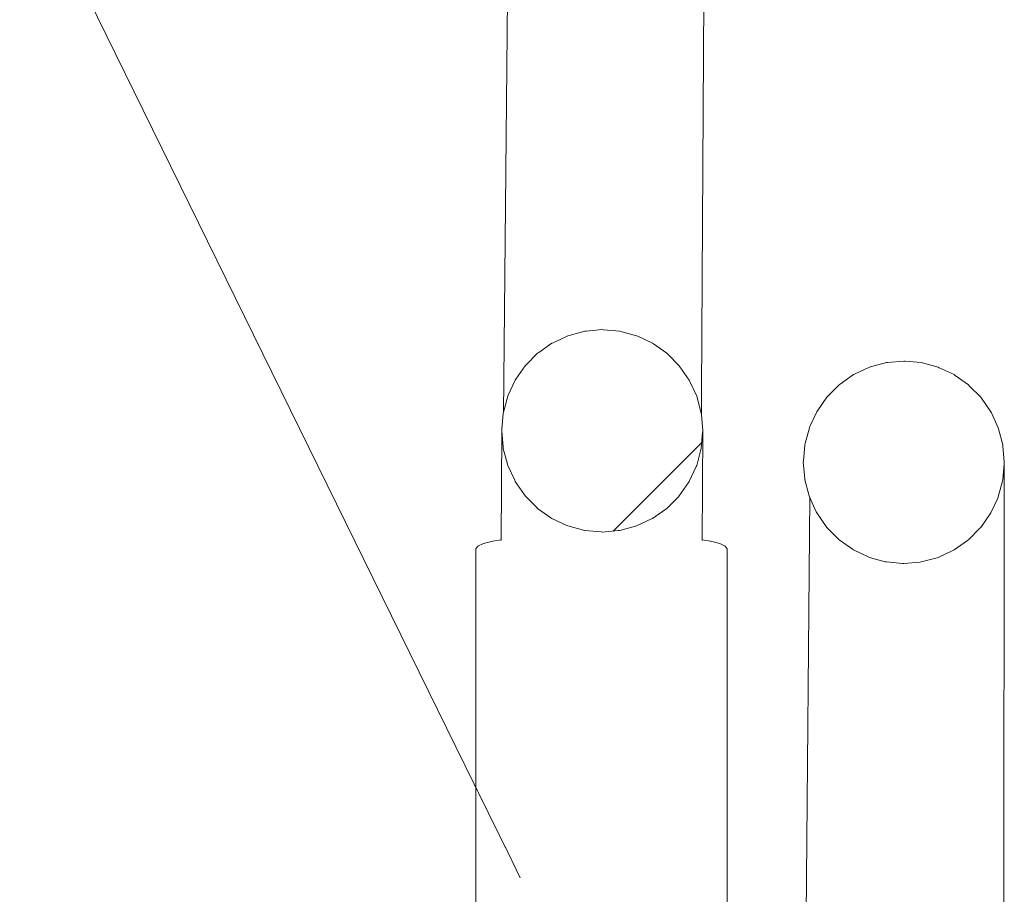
# Model space of a CAD drawing. Header units: millimetres. Extents: x 126830 to 197420, y -10585 to 21156.
# Tile 75 of 100: x 187652 to 187847, y 8903 to 9078. Entities that reach past the tile are written whole.
import ezdxf

# ---------------------------------------------------------------- set-up
doc = ezdxf.new("R2010")
doc.units = ezdxf.units.MM
doc.header["$MEASUREMENT"] = 0
doc.linetypes.add('Wipeout_Contour', pattern=[1000, 0, -1000])
for name, color, linetype in [('Popis', 7, 'Continuous'), ('Výplně - Povrchové', 7, 'Continuous'), ('Výplně – Řezové', 7, 'Continuous')]:
    doc.layers.add(name, color=color, linetype=linetype)

msp = doc.modelspace()

# ---------------------------------------------------------------- linework, layer by layer
at = {"color": 1, "linetype": 'Continuous', "lineweight": 13}
for p, q in [((187787.18, 8992.21), (187788.55, 9242.21)), ((187750.06, 9238.82), (187747.78, 8992.21)), ((187808.81, 8982.55), (187807.35, 8819.35))]:
    msp.add_line(p, q, dxfattribs=at)

# ---------------------------------------------------------------- wipeouts: each hides what was drawn before it
at = {"color": 254, "linetype": 'Wipeout_Contour', "lineweight": 0, "ltscale": 752003.476849}
msp.add_wipeout([(187786.17, 8988.6), (187786.27, 8988.82), (187786.15, 8967.18), (187786.15, 8967.16)], dxfattribs=at).dxf.layer = 'Výplně - Povrchové'
at = {"color": 254, "linetype": 'Wipeout_Contour', "lineweight": 0, "ltscale": 564171.687977}
msp.add_wipeout([(187847.48, 8989.2), (187847.48, 8842.71), (187847.35, 8819.35)], dxfattribs=at).dxf.layer = 'Výplně - Povrchové'
at = {"color": 254, "linetype": 'Wipeout_Contour', "lineweight": 0, "ltscale": 751858.613537}
msp.add_wipeout([(187750.06, 8985.86), (187750.16, 8985.64), (187750.04, 8964.17), (187750.03, 8964.19)], dxfattribs=at).dxf.layer = 'Výplně - Povrchové'
at = {"color": 254, "linetype": 'Wipeout_Contour', "lineweight": 0, "ltscale": 751996.964631}
msp.add_wipeout([(187784.8, 8985.64), (187784.68, 8964.17), (187784.67, 8964.16), (187784.66, 8985.44)], dxfattribs=at).dxf.layer = 'Výplně - Povrchové'
at = {"color": 254, "linetype": 'Wipeout_Contour', "lineweight": 0, "ltscale": 751866.033643}
msp.add_wipeout([(187752.02, 8982.96), (187752.16, 8982.76), (187752.04, 8961.51), (187752.03, 8961.53)], dxfattribs=at).dxf.layer = 'Výplně - Povrchové'
at = {"color": 254, "linetype": 'Wipeout_Contour', "lineweight": 0, "ltscale": 751988.091725}
msp.add_wipeout([(187782.8, 8982.76), (187782.68, 8961.51), (187782.67, 8961.5), (187782.63, 8982.59)], dxfattribs=at).dxf.layer = 'Výplně - Povrchové'
at = {"color": 254, "linetype": 'Wipeout_Contour', "lineweight": 0, "ltscale": 751875.074483}
msp.add_wipeout([(187754.45, 8980.45), (187754.62, 8980.28), (187754.51, 8959.24), (187754.49, 8959.25)], dxfattribs=at).dxf.layer = 'Výplně - Povrchové'
at = {"color": 254, "linetype": 'Wipeout_Contour', "lineweight": 0, "ltscale": 751977.575117}
msp.add_wipeout([(187780.33, 8980.28), (187780.22, 8959.24), (187780.2, 8959.23), (187780.14, 8980.14)], dxfattribs=at).dxf.layer = 'Výplně - Povrchové'
at = {"color": 254, "linetype": 'Wipeout_Contour', "lineweight": 0, "ltscale": 751885.900563}
msp.add_wipeout([(187757.48, 8978.26), (187757.37, 8957.4), (187757.35, 8957.41), (187757.28, 8978.4)], dxfattribs=at).dxf.layer = 'Výplně - Povrchové'
at = {"color": 254, "linetype": 'Wipeout_Contour', "lineweight": 0, "ltscale": 751898.118606}
msp.add_wipeout([(187760.42, 8976.88), (187760.64, 8976.78), (187760.53, 8956.05), (187760.5, 8956.06)], dxfattribs=at).dxf.layer = 'Výplně - Povrchové'
at = {"color": 254, "linetype": 'Wipeout_Contour', "lineweight": 0, "ltscale": 751965.663373}
msp.add_wipeout([(187777.48, 8978.26), (187777.37, 8957.4), (187777.34, 8957.39), (187777.26, 8978.16)], dxfattribs=at).dxf.layer = 'Výplně - Povrchové'
at = {"color": 254, "linetype": 'Wipeout_Contour', "lineweight": 0, "ltscale": 751911.326647}
msp.add_wipeout([(187763.77, 8975.93), (187764.01, 8975.87), (187763.89, 8955.23), (187763.87, 8955.24)], dxfattribs=at).dxf.layer = 'Výplně - Povrchové'
at = {"color": 254, "linetype": 'Wipeout_Contour', "lineweight": 0, "ltscale": 751925.108339}
msp.add_wipeout([(187767.24, 8975.58), (187767.48, 8975.56), (187767.37, 8954.96), (187767.34, 8954.97)], dxfattribs=at).dxf.layer = 'Výplně - Povrchové'
at = {"color": 254, "linetype": 'Wipeout_Contour', "lineweight": 0, "ltscale": 751939.037028}
msp.add_wipeout([(187770.71, 8975.85), (187770.95, 8975.87), (187770.84, 8955.23), (187770.81, 8955.23)], dxfattribs=at).dxf.layer = 'Výplně - Povrchové'
at = {"color": 254, "linetype": 'Wipeout_Contour', "lineweight": 0, "ltscale": 751952.691421}
msp.add_wipeout([(187774.32, 8976.78), (187774.21, 8956.05), (187774.18, 8956.05), (187774.09, 8976.72)], dxfattribs=at).dxf.layer = 'Výplně - Povrchové'
at = {"color": 254, "linetype": 'Wipeout_Contour', "lineweight": 0, "ltscale": 751949.995734}
msp.add_wipeout([(187792.35, 8972.21), (187792.35, 8142.67), (187791.97, 8142.67), (187791.97, 8972.74)], dxfattribs=at).dxf.layer = 'Výplně - Povrchové'

# ---------------------------------------------------------------- next in the draw order: linework, layer by layer
at = {"color": 1, "linetype": 'Continuous', "lineweight": 13}
msp.add_line((187847.46, 8989.2), (187847.35, 8819.35), dxfattribs=at)
at = {"color": 1, "linetype": 'Continuous', "lineweight": 13, "flags": 128}
msp.add_lwpolyline([(187847.46, 8989.2), (187847.18, 8985.94), (187847.11, 8985.71), (187846.27, 8982.55), (187846.17, 8982.33), (187844.8, 8979.37), (187844.66, 8979.17), (187842.8, 8976.49), (187842.63, 8976.32), (187840.34, 8974.01), (187840.14, 8973.87), (187837.48, 8971.99), (187837.26, 8971.89), (187834.32, 8970.51), (187834.09, 8970.45), (187830.95, 8969.6), (187830.71, 8969.58), (187827.48, 8969.29), (187827.24, 8969.31), (187824.01, 8969.6), (187823.77, 8969.66), (187820.64, 8970.51), (187820.42, 8970.61), (187817.48, 8971.99), (187817.28, 8972.13), (187814.62, 8974.01), (187814.45, 8974.18), (187812.16, 8976.49), (187812.02, 8976.69), (187810.16, 8979.37), (187810.06, 8979.59), (187808.69, 8982.55), (187808.62, 8982.79), (187807.78, 8985.94), (187807.76, 8986.19), (187807.48, 8989.44), (187807.5, 8989.68), (187807.78, 8992.94), (187807.85, 8993.18), (187808.69, 8996.33), (187808.79, 8996.55), (187810.16, 8999.51), (187810.3, 8999.72), (187812.16, 9002.39), (187812.33, 9002.57), (187814.62, 9004.87), (187814.83, 9005.02), (187817.48, 9006.89), (187817.7, 9006.99), (187820.64, 9008.37), (187820.88, 9008.44), (187824.01, 9009.28), (187824.25, 9009.31), (187827.48, 9009.59), (187827.73, 9009.57), (187830.95, 9009.28), (187831.19, 9009.22), (187834.32, 9008.38), (187834.54, 9008.27), (187837.48, 9006.89), (187837.68, 9006.75), (187840.34, 9004.88), (187840.51, 9004.7), (187842.8, 9002.39), (187842.94, 9002.19), (187844.8, 8999.52), (187844.9, 8999.29), (187846.27, 8996.33), (187846.34, 8996.1), (187847.18, 8992.94), (187847.2, 8992.7), (187847.48, 8989.44)], close=True, dxfattribs=at)

# ---------------------------------------------------------------- next in the draw order: wipeouts: each hides what was drawn before it
at = {"color": 254, "linetype": 'Wipeout_Contour', "lineweight": 0, "ltscale": 751849.840132}
msp.add_wipeout([(187747.78, 8992.21), (187747.66, 8970.43), (187747.66, 8970.45), (187747.76, 8992.46)], dxfattribs=at).dxf.layer = 'Výplně - Povrchové'
at = {"color": 254, "linetype": 'Wipeout_Contour', "lineweight": 0, "ltscale": 751947.044663}
msp.add_wipeout([(187791.97, 8972.74), (187791.97, 8142.67), (187790.85, 8142.67), (187790.85, 8973.25)], dxfattribs=at).dxf.layer = 'Výplně - Povrchové'

# ---------------------------------------------------------------- next in the draw order: linework, layer by layer
at = {"color": 1, "linetype": 'Continuous', "lineweight": 18}
for p, q in [((187792.35, 8972.21), (187791.97, 8972.74)), ((187792.35, 8142.67), (187792.35, 8972.21))]:
    msp.add_line(p, q, dxfattribs=at)

# ---------------------------------------------------------------- next in the draw order: wipeouts: each hides what was drawn before it
at = {"color": 254, "linetype": 'Wipeout_Contour', "lineweight": 0, "ltscale": 751849.351065}
msp.add_wipeout([(187747.48, 8995.71), (187747.76, 8992.46), (187747.66, 8970.45), (187747.36, 8973.88)], dxfattribs=at).dxf.layer = 'Výplně - Povrchové'
at = {"color": 254, "linetype": 'Wipeout_Contour', "lineweight": 0, "ltscale": 751941.170053}
msp.add_wipeout([(187790.85, 8973.25), (187790.85, 8142.67), (187789.01, 8142.67), (187789.01, 8973.74)], dxfattribs=at).dxf.layer = 'Výplně - Povrchové'

# ---------------------------------------------------------------- next in the draw order: linework, layer by layer
at = {"color": 1, "linetype": 'Continuous', "lineweight": 18}
msp.add_line((187791.97, 8972.74), (187790.85, 8973.25), dxfattribs=at)

# ---------------------------------------------------------------- next in the draw order: wipeouts: each hides what was drawn before it
at = {"color": 254, "linetype": 'Wipeout_Contour', "lineweight": 0, "ltscale": 751853.078821}
msp.add_wipeout([(187748.62, 8989.06), (187748.69, 8988.82), (187748.57, 8967.18), (187748.56, 8967.19)], dxfattribs=at).dxf.layer = 'Výplně - Povrchové'

# ---------------------------------------------------------------- next in the draw order: wipeouts: each hides what was drawn before it
at = {"color": 254, "linetype": 'Wipeout_Contour', "lineweight": 0, "ltscale": 939813.258181}
msp.add_wipeout([(187748.62, 8989.06), (187748.56, 8967.19), (187748.21, 8968.48), (187747.66, 8970.43), (187747.78, 8992.21)], dxfattribs=at).dxf.layer = 'Výplně - Povrchové'

# ---------------------------------------------------------------- next in the draw order: wipeouts: each hides what was drawn before it
at = {"color": 254, "linetype": 'Wipeout_Contour', "lineweight": 0, "ltscale": 751855.143766}
msp.add_wipeout([(187748.69, 8988.82), (187750.06, 8985.86), (187750.03, 8964.19), (187748.57, 8967.18)], dxfattribs=at).dxf.layer = 'Výplně - Povrchové'

# ---------------------------------------------------------------- next in the draw order: wipeouts: each hides what was drawn before it
at = {"color": 254, "linetype": 'Wipeout_Contour', "lineweight": 0, "ltscale": 939826.432415}
msp.add_wipeout([(187752.02, 8982.96), (187752.03, 8961.53), (187751.29, 8962.53), (187750.04, 8964.17), (187750.16, 8985.64)], dxfattribs=at).dxf.layer = 'Výplně - Povrchové'

# ---------------------------------------------------------------- next in the draw order: wipeouts: each hides what was drawn before it
at = {"color": 254, "linetype": 'Wipeout_Contour', "lineweight": 0, "ltscale": 751869.909155}
msp.add_wipeout([(187754.49, 8959.25), (187752.04, 8961.51), (187752.16, 8982.76), (187754.45, 8980.45)], dxfattribs=at).dxf.layer = 'Výplně - Povrchové'

# ---------------------------------------------------------------- next in the draw order: wipeouts: each hides what was drawn before it
at = {"color": 254, "linetype": 'Wipeout_Contour', "lineweight": 0, "ltscale": 939848.954163}
msp.add_wipeout([(187757.28, 8978.4), (187757.35, 8957.41), (187754.86, 8959.02), (187754.51, 8959.24), (187754.62, 8980.28)], dxfattribs=at).dxf.layer = 'Výplně - Povrchové'

# ---------------------------------------------------------------- next in the draw order: wipeouts: each hides what was drawn before it
at = {"color": 254, "linetype": 'Wipeout_Contour', "lineweight": 0, "ltscale": 939864.138337}
msp.add_wipeout([(187760.42, 8976.88), (187760.5, 8956.06), (187758.82, 8956.8), (187757.37, 8957.4), (187757.48, 8978.26)], dxfattribs=at).dxf.layer = 'Výplně - Povrchové'
at = {"color": 254, "linetype": 'Wipeout_Contour', "lineweight": 0, "ltscale": 5262344.701453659}
msp.add_wipeout([(187754.86, 8959.02), (187754.86, 8428.69), (187754.49, 8428.15), (187753.38, 8425.76), (187752.71, 8423.22), (187752.48, 8420.59), (187752.36, 8399.37), (187752.59, 8396.77), (187753.27, 8394.28), (187754.39, 8391.96), (187754.39, 8391.97), (187754.86, 8391.32), (187754.86, 8227.22), (187754.49, 8226.68), (187753.38, 8224.29), (187752.71, 8221.75), (187752.48, 8219.12), (187752.36, 8197.9), (187752.59, 8195.3), (187753.27, 8192.81), (187754.39, 8190.49), (187754.39, 8190.5), (187754.86, 8189.85), (187754.86, 8142.67), (187751.29, 8142.67), (187751.29, 8962.53), (187752.04, 8961.51), (187754.51, 8959.24)], dxfattribs=at).dxf.layer = 'Výplně - Povrchové'

# ---------------------------------------------------------------- next in the draw order: wipeouts: each hides what was drawn before it
at = {"color": 254, "linetype": 'Wipeout_Contour', "lineweight": 0, "ltscale": 939880.802534}
msp.add_wipeout([(187763.87, 8955.24), (187763.03, 8955.46), (187760.53, 8956.05), (187760.64, 8976.78), (187763.77, 8975.93)], dxfattribs=at).dxf.layer = 'Výplně - Povrchové'
at = {"color": 254, "linetype": 'Wipeout_Contour', "lineweight": 0, "ltscale": 1127706.708315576}
msp.add_wipeout([(187750.04, 8964.17), (187751.29, 8962.53), (187751.29, 8142.67), (187748.21, 8142.67), (187748.21, 8968.48), (187748.57, 8967.18)], dxfattribs=at).dxf.layer = 'Výplně - Povrchové'

# ---------------------------------------------------------------- next in the draw order: wipeouts: each hides what was drawn before it
at = {"color": 254, "linetype": 'Wipeout_Contour', "lineweight": 0, "ltscale": 751918.149022}
msp.add_wipeout([(187767.34, 8954.97), (187763.89, 8955.23), (187764.01, 8975.87), (187767.24, 8975.58)], dxfattribs=at).dxf.layer = 'Výplně - Povrchové'
at = {"color": 254, "linetype": 'Wipeout_Contour', "lineweight": 0, "ltscale": 1315653.964116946}
msp.add_wipeout([(187748.21, 8142.67), (187745.71, 8142.67), (187745.71, 8973.74), (187747.36, 8974.02), (187747.36, 8973.88), (187747.66, 8970.43), (187748.21, 8968.48)], dxfattribs=at).dxf.layer = 'Výplně - Povrchové'

# ---------------------------------------------------------------- next in the draw order: wipeouts: each hides what was drawn before it
at = {"color": 254, "linetype": 'Wipeout_Contour', "lineweight": 0, "ltscale": 751932.023716}
msp.add_wipeout([(187770.81, 8955.23), (187767.37, 8954.96), (187767.48, 8975.56), (187770.71, 8975.85)], dxfattribs=at).dxf.layer = 'Výplně - Povrchové'
at = {"color": 254, "linetype": 'Wipeout_Contour', "lineweight": 0, "ltscale": 751760.785712}
msp.add_wipeout([(187745.71, 8142.67), (187743.86, 8142.67), (187743.86, 8973.25), (187745.71, 8973.74)], dxfattribs=at).dxf.layer = 'Výplně - Povrchové'

# ---------------------------------------------------------------- next in the draw order: linework, layer by layer
at = {"color": 1, "linetype": 'Continuous', "lineweight": 18}
msp.add_line((187747.36, 8974.02), (187745.71, 8973.74), dxfattribs=at)

# ---------------------------------------------------------------- next in the draw order: wipeouts: each hides what was drawn before it
at = {"color": 254, "linetype": 'Wipeout_Contour', "lineweight": 0, "ltscale": 939931.1634}
msp.add_wipeout([(187774.09, 8976.72), (187774.18, 8956.05), (187771.71, 8955.46), (187770.84, 8955.23), (187770.95, 8975.87)], dxfattribs=at).dxf.layer = 'Výplně - Povrchové'
at = {"color": 254, "linetype": 'Wipeout_Contour', "lineweight": 0, "ltscale": 751754.794399}
msp.add_wipeout([(187743.86, 8142.67), (187742.73, 8142.67), (187742.73, 8972.74), (187743.86, 8973.25)], dxfattribs=at).dxf.layer = 'Výplně - Povrchové'
at = {"color": 254, "linetype": 'Wipeout_Contour', "lineweight": 0, "ltscale": 1127798.380118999}
msp.add_wipeout([(187767.37, 8435.69), (187764.87, 8435.47), (187763.03, 8434.97), (187763.03, 8955.46), (187763.89, 8955.23), (187767.37, 8954.96)], dxfattribs=at).dxf.layer = 'Výplně - Povrchové'

# ---------------------------------------------------------------- next in the draw order: linework, layer by layer
at = {"color": 1, "linetype": 'Continuous', "lineweight": 18}
msp.add_line((187745.71, 8973.74), (187743.86, 8973.25), dxfattribs=at)

# ---------------------------------------------------------------- next in the draw order: wipeouts: each hides what was drawn before it
at = {"color": 254, "linetype": 'Wipeout_Contour', "lineweight": 0, "ltscale": 939948.412833}
msp.add_wipeout([(187777.26, 8978.16), (187777.34, 8957.39), (187775.92, 8956.8), (187774.21, 8956.05), (187774.32, 8976.78)], dxfattribs=at).dxf.layer = 'Výplně - Povrchové'
at = {"color": 254, "linetype": 'Wipeout_Contour', "lineweight": 0, "ltscale": 751751.720988}
msp.add_wipeout([(187742.73, 8972.74), (187742.73, 8142.67), (187742.35, 8142.67), (187742.35, 8972.21)], dxfattribs=at).dxf.layer = 'Výplně - Povrchové'
at = {"color": 254, "linetype": 'Wipeout_Contour', "lineweight": 0, "ltscale": 1315724.252065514}
msp.add_wipeout([(187763.03, 8434.97), (187762.35, 8434.79), (187759.98, 8433.68), (187758.82, 8432.86), (187758.82, 8956.8), (187760.53, 8956.05), (187763.03, 8955.46)], dxfattribs=at).dxf.layer = 'Výplně - Povrchové'

# ---------------------------------------------------------------- next in the draw order: linework, layer by layer
at = {"color": 1, "linetype": 'Continuous', "lineweight": 18}
for p, q in [((187743.86, 8973.25), (187742.73, 8972.74)), ((187742.73, 8972.74), (187742.35, 8972.21)), ((187742.35, 8142.67), (187742.35, 8972.21))]:
    msp.add_line(p, q, dxfattribs=at)

# ---------------------------------------------------------------- next in the draw order: wipeouts: each hides what was drawn before it
at = {"color": 254, "linetype": 'Wipeout_Contour', "lineweight": 0, "ltscale": 939964.477207}
msp.add_wipeout([(187780.14, 8980.14), (187780.2, 8959.23), (187779.86, 8959.02), (187777.37, 8957.4), (187777.48, 8978.26)], dxfattribs=at).dxf.layer = 'Výplně - Povrchové'
at = {"color": 254, "linetype": 'Wipeout_Contour', "lineweight": 0, "ltscale": 1315695.832728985}
msp.add_wipeout([(187758.82, 8432.86), (187757.84, 8432.17), (187755.99, 8430.31), (187754.86, 8428.69), (187754.86, 8959.02), (187757.37, 8957.4), (187758.82, 8956.8)], dxfattribs=at).dxf.layer = 'Výplně - Povrchové'

# ---------------------------------------------------------------- next in the draw order: wipeouts: each hides what was drawn before it
at = {"color": 254, "linetype": 'Wipeout_Contour', "lineweight": 0, "ltscale": 751982.471332}
msp.add_wipeout([(187782.67, 8961.5), (187780.22, 8959.24), (187780.33, 8980.28), (187782.63, 8982.59)], dxfattribs=at).dxf.layer = 'Výplně - Povrchové'

# ---------------------------------------------------------------- next in the draw order: wipeouts: each hides what was drawn before it
at = {"color": 254, "linetype": 'Wipeout_Contour', "lineweight": 0, "ltscale": 939989.18558}
msp.add_wipeout([(187784.67, 8964.16), (187783.43, 8962.53), (187782.68, 8961.51), (187782.8, 8982.76), (187784.66, 8985.44)], dxfattribs=at).dxf.layer = 'Výplně - Povrchové'

# ---------------------------------------------------------------- next in the draw order: wipeouts: each hides what was drawn before it
at = {"color": 254, "linetype": 'Wipeout_Contour', "lineweight": 0, "ltscale": 751999.4152}
msp.add_wipeout([(187786.17, 8988.6), (187786.15, 8967.16), (187784.68, 8964.17), (187784.8, 8985.64)], dxfattribs=at).dxf.layer = 'Výplně - Povrchové'

# ---------------------------------------------------------------- next in the draw order: wipeouts: each hides what was drawn before it
at = {"color": 254, "linetype": 'Wipeout_Contour', "lineweight": 0, "ltscale": 752007.473952}
msp.add_wipeout([(187787.11, 8991.98), (187787.18, 8992.21), (187787.06, 8970.43), (187787.05, 8970.42)], dxfattribs=at).dxf.layer = 'Výplně - Povrchové'

# ---------------------------------------------------------------- next in the draw order: wipeouts: each hides what was drawn before it
at = {"color": 254, "linetype": 'Wipeout_Contour', "lineweight": 0, "ltscale": 940005.474699}
msp.add_wipeout([(187786.27, 8988.82), (187787.11, 8991.98), (187787.05, 8970.42), (187786.51, 8968.48), (187786.15, 8967.18)], dxfattribs=at).dxf.layer = 'Výplně - Povrchové'

# ---------------------------------------------------------------- next in the draw order: wipeouts: each hides what was drawn before it
at = {"color": 254, "linetype": 'Wipeout_Contour', "lineweight": 0, "ltscale": 752009.081712}
msp.add_wipeout([(187787.48, 8995.71), (187787.36, 8973.88), (187787.36, 8973.86), (187787.46, 8995.47)], dxfattribs=at).dxf.layer = 'Výplně - Povrchové'

# ---------------------------------------------------------------- next in the draw order: wipeouts: each hides what was drawn before it
at = {"color": 254, "linetype": 'Wipeout_Contour', "lineweight": 0, "ltscale": 752007.930933}
msp.add_wipeout([(187787.46, 8995.47), (187787.36, 8973.86), (187787.06, 8970.43), (187787.18, 8992.21)], dxfattribs=at).dxf.layer = 'Výplně - Povrchové'

# ---------------------------------------------------------------- next in the draw order: wipeouts: each hides what was drawn before it
at = {"color": 254, "linetype": 'Wipeout_Contour', "lineweight": 0, "ltscale": 1315937.46192506}
msp.add_wipeout([(187789.01, 8973.74), (187789.01, 8142.67), (187786.51, 8142.67), (187786.51, 8968.48), (187787.06, 8970.43), (187787.36, 8973.88), (187787.36, 8974.02)], dxfattribs=at).dxf.layer = 'Výplně - Povrchové'
at = {"color": 254, "linetype": 'Wipeout_Contour', "lineweight": 0, "ltscale": 13534764.75425665}
msp.add_wipeout([(187787.48, 8995.71), (187787.46, 8995.47), (187787.18, 8992.21), (187787.11, 8991.98), (187786.27, 8988.82), (187786.17, 8988.6), (187784.8, 8985.64), (187784.66, 8985.44), (187782.8, 8982.76), (187782.63, 8982.59), (187780.33, 8980.28), (187780.14, 8980.14), (187777.48, 8978.26), (187777.26, 8978.16), (187774.32, 8976.78), (187774.09, 8976.72), (187770.95, 8975.87), (187770.71, 8975.85), (187767.48, 8975.56), (187767.24, 8975.58), (187764.01, 8975.87), (187763.77, 8975.93), (187760.64, 8976.78), (187760.42, 8976.88), (187757.48, 8978.26), (187757.28, 8978.4), (187754.62, 8980.28), (187754.45, 8980.45), (187752.16, 8982.76), (187752.02, 8982.96), (187750.16, 8985.64), (187750.06, 8985.86), (187748.69, 8988.82), (187748.62, 8989.06), (187747.78, 8992.21), (187747.76, 8992.46), (187747.48, 8995.71), (187747.5, 8995.96), (187747.78, 8999.21), (187747.85, 8999.45), (187748.69, 9002.6), (187748.79, 9002.83), (187750.16, 9005.78), (187750.3, 9005.99), (187752.16, 9008.66), (187752.33, 9008.84), (187754.62, 9011.15), (187754.83, 9011.29), (187757.48, 9013.16), (187757.7, 9013.26), (187760.64, 9014.64), (187760.88, 9014.71), (187764.01, 9015.55), (187764.25, 9015.58), (187767.48, 9015.86), (187767.73, 9015.84), (187770.95, 9015.55), (187771.19, 9015.49), (187774.32, 9014.65), (187774.54, 9014.54), (187777.48, 9013.16), (187777.68, 9013.02), (187780.33, 9011.15), (187780.51, 9010.97), (187782.8, 9008.66), (187782.94, 9008.46), (187784.8, 9005.79), (187784.9, 9005.56), (187786.27, 9002.6), (187786.34, 9002.37), (187787.18, 8999.21), (187787.2, 8998.97)], dxfattribs=at).dxf.layer = 'Výplně – Řezové'

# ---------------------------------------------------------------- next in the draw order: hatches: boundary and pattern name
at = {"layer": 'Výplně – Řezové', "linetype": 'Continuous', "lineweight": 20, "true_color": 0xffaaaa}
h = msp.add_hatch(dxfattribs=at)
h.set_pattern_fill('Kov___ocel_0002', color=21, style=0, pattern_type=2)
h.set_pattern_definition([(45, (40059.53, 0), (-79.54951, 79.54951), []), (45, (40033.01, 26.52), (-79.54951, 79.54951), [])])
h.paths.add_polyline_path([(187787.48, 8995.71), (187787.46, 8995.47), (187787.18, 8992.21), (187787.11, 8991.98), (187786.27, 8988.82), (187786.17, 8988.6), (187784.8, 8985.64), (187784.66, 8985.44), (187782.8, 8982.76), (187782.63, 8982.59), (187780.33, 8980.28), (187780.14, 8980.14), (187777.48, 8978.26), (187777.26, 8978.16), (187774.32, 8976.78), (187774.09, 8976.72), (187770.95, 8975.87), (187770.71, 8975.85), (187767.48, 8975.56), (187767.24, 8975.58), (187764.01, 8975.87), (187763.77, 8975.93), (187760.64, 8976.78), (187760.42, 8976.88), (187757.48, 8978.26), (187757.28, 8978.4), (187754.62, 8980.28), (187754.45, 8980.45), (187752.16, 8982.76), (187752.02, 8982.96), (187750.16, 8985.64), (187750.06, 8985.86), (187748.69, 8988.82), (187748.62, 8989.06), (187747.78, 8992.21), (187747.76, 8992.46), (187747.48, 8995.71), (187747.5, 8995.96), (187747.78, 8999.21), (187747.85, 8999.45), (187748.69, 9002.6), (187748.79, 9002.83), (187750.16, 9005.78), (187750.3, 9005.99), (187752.16, 9008.66), (187752.33, 9008.84), (187754.62, 9011.15), (187754.83, 9011.29), (187757.48, 9013.16), (187757.7, 9013.26), (187760.64, 9014.64), (187760.88, 9014.71), (187764.01, 9015.55), (187764.25, 9015.58), (187767.48, 9015.86), (187767.73, 9015.84), (187770.95, 9015.55), (187771.19, 9015.49), (187774.32, 9014.65), (187774.54, 9014.54), (187777.48, 9013.16), (187777.68, 9013.02), (187780.33, 9011.15), (187780.51, 9010.97), (187782.8, 9008.66), (187782.94, 9008.46), (187784.8, 9005.79), (187784.9, 9005.56), (187786.27, 9002.6), (187786.34, 9002.37), (187787.18, 8999.21), (187787.2, 8998.97)])

# ---------------------------------------------------------------- next in the draw order: linework, layer by layer
at = {"color": 1, "linetype": 'Continuous', "lineweight": 18}
for p, q in [((187747.48, 8995.71), (187747.36, 8973.88)), ((187787.48, 8995.71), (187787.36, 8973.88)), ((187789.01, 8973.74), (187787.36, 8974.02)), ((187790.85, 8973.25), (187789.01, 8973.74))]:
    msp.add_line(p, q, dxfattribs=at)
at = {"color": 1, "linetype": 'Continuous', "lineweight": 18, "flags": 128}
msp.add_lwpolyline([(187787.46, 8995.47), (187787.18, 8992.21), (187787.11, 8991.98), (187786.27, 8988.82), (187786.17, 8988.6), (187784.8, 8985.64), (187784.66, 8985.44), (187782.8, 8982.76), (187782.63, 8982.59), (187780.33, 8980.28), (187780.14, 8980.14), (187777.48, 8978.26), (187777.26, 8978.16), (187774.32, 8976.78), (187774.09, 8976.72), (187770.95, 8975.87), (187770.71, 8975.85), (187767.48, 8975.56), (187767.24, 8975.58), (187764.01, 8975.87), (187763.77, 8975.93), (187760.64, 8976.78), (187760.42, 8976.88), (187757.48, 8978.26), (187757.28, 8978.4), (187754.62, 8980.28), (187754.45, 8980.45), (187752.16, 8982.76), (187752.02, 8982.96), (187750.16, 8985.64), (187750.06, 8985.86), (187748.69, 8988.82), (187748.62, 8989.06), (187747.78, 8992.21), (187747.76, 8992.46), (187747.48, 8995.71), (187747.5, 8995.96), (187747.78, 8999.21), (187747.85, 8999.45), (187748.69, 9002.6), (187748.79, 9002.83), (187750.16, 9005.78), (187750.3, 9005.99), (187752.16, 9008.66), (187752.33, 9008.84), (187754.62, 9011.15), (187754.83, 9011.29), (187757.48, 9013.16), (187757.7, 9013.26), (187760.64, 9014.64), (187760.88, 9014.71), (187764.01, 9015.55), (187764.25, 9015.58), (187767.48, 9015.86), (187767.73, 9015.84), (187770.95, 9015.55), (187771.19, 9015.49), (187774.32, 9014.65), (187774.54, 9014.54), (187777.48, 9013.16), (187777.68, 9013.02), (187780.33, 9011.15), (187780.51, 9010.97), (187782.8, 9008.66), (187782.94, 9008.46), (187784.8, 9005.79), (187784.9, 9005.56), (187786.27, 9002.6), (187786.34, 9002.37), (187787.18, 8999.21), (187787.2, 8998.97), (187787.48, 8995.71)], close=True, dxfattribs=at)
at = {"layer": 'Popis', "color": 1, "linetype": 'Continuous', "lineweight": 18}
msp.add_line((187751.13, 8906.73), (187651.56, 9109.57), dxfattribs=at)

# ---------------------------------------------------------------- next in the draw order: wipeouts: each hides what was drawn before it
at = {"color": 254, "linetype": 'Wipeout_Contour', "lineweight": 0, "ltscale": 1127919.012513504}
msp.add_wipeout([(187786.51, 8142.67), (187783.43, 8142.67), (187783.43, 8962.53), (187784.68, 8964.17), (187786.15, 8967.18), (187786.51, 8968.48)], dxfattribs=at).dxf.layer = 'Výplně - Povrchové'

# ---------------------------------------------------------------- next in the draw order: wipeouts: each hides what was drawn before it
at = {"color": 254, "linetype": 'Wipeout_Contour', "lineweight": 0, "ltscale": 4887200.295720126}
msp.add_wipeout([(187783.43, 8962.53), (187783.43, 8142.67), (187779.86, 8142.67), (187779.86, 8189.85), (187780.35, 8190.52), (187781.46, 8192.81), (187782.14, 8195.3), (187782.36, 8197.9), (187782.48, 8219.12), (187782.25, 8221.75), (187781.57, 8224.29), (187780.47, 8226.68), (187779.86, 8227.55), (187779.86, 8391.32), (187780.35, 8391.99), (187781.46, 8394.28), (187782.14, 8396.77), (187782.36, 8399.37), (187782.48, 8420.59), (187782.25, 8423.22), (187781.57, 8425.76), (187780.47, 8428.15), (187779.86, 8429.02), (187779.86, 8959.02), (187780.22, 8959.24), (187782.68, 8961.51)], dxfattribs=at).dxf.layer = 'Výplně - Povrchové'

# ---------------------------------------------------------------- next in the draw order: wipeouts: each hides what was drawn before it
at = {"color": 254, "linetype": 'Wipeout_Contour', "lineweight": 0, "ltscale": 1315842.390615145}
msp.add_wipeout([(187779.86, 8429.02), (187778.97, 8430.31), (187777.12, 8432.17), (187775.92, 8433.02), (187775.92, 8956.8), (187777.37, 8957.4), (187779.86, 8959.02)], dxfattribs=at).dxf.layer = 'Výplně - Povrchové'

# ---------------------------------------------------------------- next in the draw order: wipeouts: each hides what was drawn before it
at = {"color": 254, "linetype": 'Wipeout_Contour', "lineweight": 0, "ltscale": 1315814.610923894}
msp.add_wipeout([(187774.21, 8956.05), (187775.92, 8956.8), (187775.92, 8433.02), (187774.98, 8433.68), (187772.61, 8434.79), (187771.71, 8435.04), (187771.71, 8955.46)], dxfattribs=at).dxf.layer = 'Výplně - Povrchové'

# ---------------------------------------------------------------- next in the draw order: wipeouts: each hides what was drawn before it
at = {"color": 254, "linetype": 'Wipeout_Contour', "lineweight": 0, "ltscale": 1315784.399996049}
msp.add_wipeout([(187770.84, 8955.23), (187771.71, 8955.46), (187771.71, 8435.04), (187770.08, 8435.47), (187767.48, 8435.7), (187767.37, 8435.69), (187767.37, 8954.96)], dxfattribs=at).dxf.layer = 'Výplně - Povrchové'

doc.saveas('drawing.dxf')
